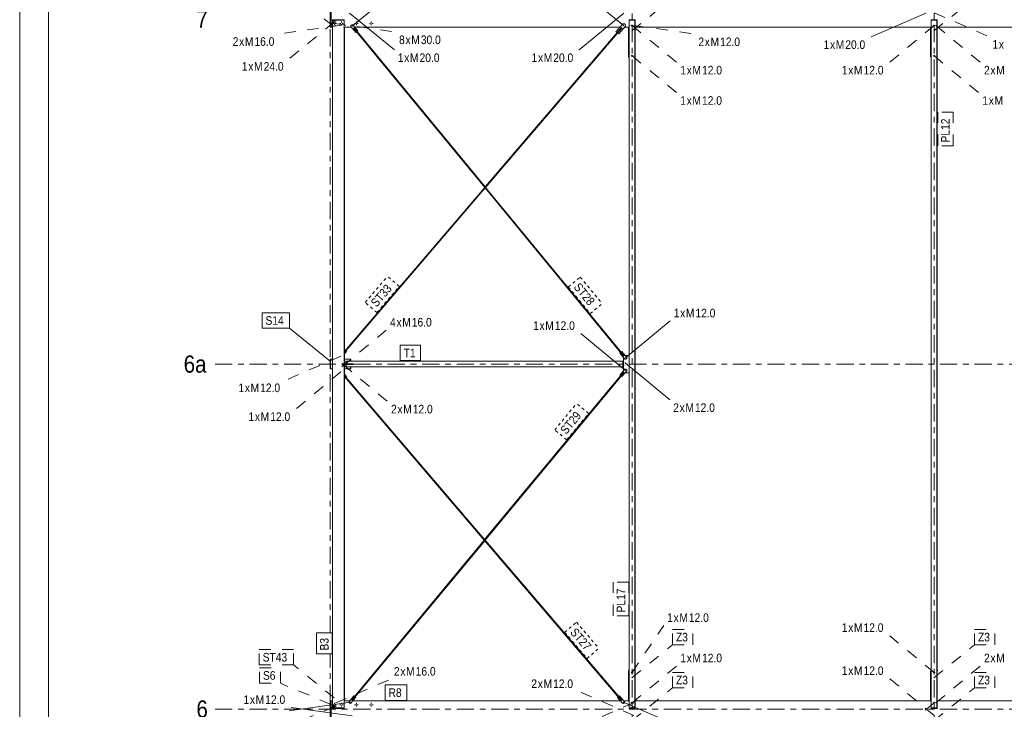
# Model space of a CAD drawing. Header units: millimetres. Extents: x -54 to 556, y -102 to 998.
# Tile 19 of 34: x -54 to 117, y 590 to 710. Entities that reach past the tile are written whole.
import ezdxf

# ---------------------------------------------------------------- set-up
doc = ezdxf.new("R2010")
doc.units = ezdxf.units.MM
for name, pattern in [('XKITLINE00', [0]), ('XKITLINE02', [4, 2, -2]), ('XKITLINE03', [6, 3, -1, 1, -1]), ('XKITLINE04', [3, 0.5, -0.5, 0.5, -0.5, 0.5, -0.5])]:
    doc.linetypes.add(name, pattern=pattern)
for name, color, linetype, lineweight in [('Arkusz rysunku', 3, 'Continuous', 0), ('Element', 2, 'Continuous', 0), ('Spoina', 1, 'Continuous', 0), ('Znak elementu', 2, 'Continuous', 0), ('Znak śruby', 4, 'Continuous', 0), ('Śruba', 3, 'Continuous', 0)]:
    doc.layers.add(name, color=color, linetype=linetype, lineweight=lineweight)
doc.styles.add('ARIAL', font='ARIAL.TTF')

msp = doc.modelspace()

# ---------------------------------------------------------------- hatches: boundary and pattern name
at = {"layer": 'Śruba'}
for points in [[(3.91, 708.79), (3.91, 708.78), (3.91, 708.77), (3.91, 708.77), (3.91, 708.76), (3.9, 708.75), (3.9, 708.75), (3.89, 708.74), (3.89, 708.74), (3.88, 708.73), (3.88, 708.73), (3.87, 708.73), (3.87, 708.73), (3.86, 708.72), (3.85, 708.72), (3.84, 708.72), (3.84, 708.72), (3.83, 708.72), (3.82, 708.73), (3.82, 708.73), (3.81, 708.73), (3.81, 708.73), (3.8, 708.74), (3.8, 708.74), (3.79, 708.75), (3.79, 708.75), (3.78, 708.76), (3.78, 708.77), (3.78, 708.77), (3.78, 708.78), (3.78, 708.79), (3.78, 708.79), (3.78, 708.8), (3.78, 708.81), (3.78, 708.81), (3.78, 708.82), (3.78, 708.83), (3.79, 708.83), (3.79, 708.84), (3.8, 708.84), (3.8, 708.85), (3.81, 708.85), (3.81, 708.85), (3.82, 708.86), (3.82, 708.86), (3.83, 708.86), (3.84, 708.86), (3.84, 708.86), (3.85, 708.86), (3.86, 708.86), (3.87, 708.86), (3.87, 708.86), (3.88, 708.85), (3.88, 708.85), (3.89, 708.85), (3.89, 708.84), (3.9, 708.84), (3.9, 708.83), (3.91, 708.83), (3.91, 708.82), (3.91, 708.81), (3.91, 708.81), (3.91, 708.8), (3.91, 708.79)], [(51.11, 708.86), (51.1, 708.84), (51.1, 708.83), (51.1, 708.82), (51.09, 708.81), (51.09, 708.8), (51.08, 708.8), (51.07, 708.79), (51.07, 708.78), (51.06, 708.77), (51.05, 708.77), (51.04, 708.76), (51.03, 708.76), (51.02, 708.76), (51.01, 708.76), (51, 708.76), (50.99, 708.76), (50.98, 708.76), (50.96, 708.76), (50.95, 708.76), (50.94, 708.77), (50.94, 708.77), (50.93, 708.78), (50.92, 708.79), (50.91, 708.8), (50.91, 708.8), (50.9, 708.81), (50.89, 708.82), (50.89, 708.83), (50.89, 708.84), (50.89, 708.86), (50.89, 708.87), (50.89, 708.88), (50.89, 708.89), (50.89, 708.9), (50.89, 708.91), (50.9, 708.92), (50.91, 708.93), (50.91, 708.94), (50.92, 708.94), (50.93, 708.95), (50.94, 708.96), (50.94, 708.96), (50.95, 708.97), (50.96, 708.97), (50.98, 708.97), (50.99, 708.98), (51, 708.98), (51.01, 708.98), (51.02, 708.97), (51.03, 708.97), (51.04, 708.97), (51.05, 708.96), (51.06, 708.96), (51.07, 708.95), (51.07, 708.94), (51.08, 708.94), (51.09, 708.93), (51.09, 708.92), (51.1, 708.91), (51.1, 708.9), (51.1, 708.89), (51.11, 708.88), (51.11, 708.87)], [(51.41, 651.08), (51.41, 651.07), (51.4, 651.07), (51.4, 651.06), (51.4, 651.05), (51.4, 651.05), (51.39, 651.04), (51.39, 651.04), (51.38, 651.03), (51.38, 651.03), (51.37, 651.03), (51.36, 651.02), (51.36, 651.02), (51.35, 651.02), (51.34, 651.02), (51.34, 651.02), (51.33, 651.02), (51.32, 651.02), (51.32, 651.02), (51.31, 651.02), (51.3, 651.03), (51.3, 651.03), (51.29, 651.03), (51.29, 651.04), (51.28, 651.04), (51.28, 651.05), (51.28, 651.05), (51.27, 651.06), (51.27, 651.07), (51.27, 651.07), (51.27, 651.08), (51.27, 651.09), (51.27, 651.09), (51.27, 651.1), (51.27, 651.11), (51.27, 651.11), (51.28, 651.12), (51.28, 651.13), (51.28, 651.13), (51.29, 651.14), (51.29, 651.14), (51.3, 651.15), (51.3, 651.15), (51.31, 651.15), (51.32, 651.15), (51.32, 651.16), (51.33, 651.16), (51.34, 651.16), (51.34, 651.16), (51.35, 651.16), (51.36, 651.15), (51.36, 651.15), (51.37, 651.15), (51.38, 651.15), (51.38, 651.14), (51.39, 651.14), (51.39, 651.13), (51.4, 651.13), (51.4, 651.12), (51.4, 651.11), (51.4, 651.11), (51.41, 651.1), (51.41, 651.09), (51.41, 651.09)], [(51.32, 650.19), (51.32, 650.19), (51.32, 650.18), (51.32, 650.17), (51.31, 650.17), (51.31, 650.16), (51.31, 650.16), (51.3, 650.15), (51.3, 650.15), (51.29, 650.14), (51.28, 650.14), (51.28, 650.14), (51.27, 650.13), (51.27, 650.13), (51.26, 650.13), (51.25, 650.13), (51.24, 650.13), (51.24, 650.13), (51.23, 650.13), (51.22, 650.14), (51.22, 650.14), (51.21, 650.14), (51.21, 650.15), (51.2, 650.15), (51.2, 650.16), (51.19, 650.16), (51.19, 650.17), (51.19, 650.17), (51.18, 650.18), (51.18, 650.19), (51.18, 650.19), (51.18, 650.2), (51.18, 650.21), (51.18, 650.21), (51.18, 650.22), (51.19, 650.23), (51.19, 650.23), (51.19, 650.24), (51.2, 650.24), (51.2, 650.25), (51.21, 650.25), (51.21, 650.26), (51.22, 650.26), (51.22, 650.26), (51.23, 650.27), (51.24, 650.27), (51.24, 650.27), (51.25, 650.27), (51.26, 650.27), (51.27, 650.27), (51.27, 650.27), (51.28, 650.26), (51.28, 650.26), (51.29, 650.26), (51.3, 650.25), (51.3, 650.25), (51.31, 650.24), (51.31, 650.24), (51.31, 650.23), (51.32, 650.23), (51.32, 650.22), (51.32, 650.21), (51.32, 650.21), (51.32, 650.2)], [(51.32, 649.79), (51.32, 649.79), (51.32, 649.78), (51.32, 649.77), (51.31, 649.77), (51.31, 649.76), (51.31, 649.76), (51.3, 649.75), (51.3, 649.75), (51.29, 649.74), (51.28, 649.74), (51.28, 649.74), (51.27, 649.73), (51.27, 649.73), (51.26, 649.73), (51.25, 649.73), (51.24, 649.73), (51.24, 649.73), (51.23, 649.73), (51.22, 649.74), (51.22, 649.74), (51.21, 649.74), (51.21, 649.75), (51.2, 649.75), (51.2, 649.76), (51.19, 649.76), (51.19, 649.77), (51.19, 649.77), (51.18, 649.78), (51.18, 649.79), (51.18, 649.79), (51.18, 649.8), (51.18, 649.81), (51.18, 649.81), (51.18, 649.82), (51.19, 649.83), (51.19, 649.83), (51.19, 649.84), (51.2, 649.84), (51.2, 649.85), (51.21, 649.85), (51.21, 649.86), (51.22, 649.86), (51.22, 649.86), (51.23, 649.87), (51.24, 649.87), (51.24, 649.87), (51.25, 649.87), (51.26, 649.87), (51.27, 649.87), (51.27, 649.87), (51.28, 649.86), (51.28, 649.86), (51.29, 649.86), (51.3, 649.85), (51.3, 649.85), (51.31, 649.84), (51.31, 649.84), (51.31, 649.83), (51.32, 649.83), (51.32, 649.82), (51.32, 649.81), (51.32, 649.81), (51.32, 649.8)], [(51.41, 648.9), (51.41, 648.9), (51.41, 648.89), (51.4, 648.88), (51.4, 648.88), (51.4, 648.87), (51.39, 648.87), (51.39, 648.86), (51.38, 648.86), (51.38, 648.85), (51.37, 648.85), (51.37, 648.85), (51.36, 648.84), (51.35, 648.84), (51.35, 648.84), (51.34, 648.84), (51.33, 648.84), (51.33, 648.84), (51.32, 648.84), (51.31, 648.85), (51.31, 648.85), (51.3, 648.85), (51.29, 648.86), (51.29, 648.86), (51.29, 648.87), (51.28, 648.87), (51.28, 648.88), (51.27, 648.88), (51.27, 648.89), (51.27, 648.9), (51.27, 648.9), (51.27, 648.91), (51.27, 648.92), (51.27, 648.92), (51.27, 648.93), (51.27, 648.94), (51.28, 648.94), (51.28, 648.95), (51.28, 648.96), (51.29, 648.96), (51.29, 648.97), (51.3, 648.97), (51.31, 648.97), (51.31, 648.98), (51.32, 648.98), (51.33, 648.98), (51.33, 648.98), (51.34, 648.98), (51.35, 648.98), (51.35, 648.98), (51.36, 648.98), (51.37, 648.98), (51.37, 648.97), (51.38, 648.97), (51.38, 648.97), (51.39, 648.96), (51.39, 648.96), (51.4, 648.95), (51.4, 648.94), (51.4, 648.94), (51.41, 648.93), (51.41, 648.92), (51.41, 648.92), (51.41, 648.91)], [(3.59, 591.2), (3.59, 591.19), (3.58, 591.19), (3.58, 591.18), (3.58, 591.17), (3.58, 591.17), (3.57, 591.16), (3.57, 591.16), (3.56, 591.15), (3.56, 591.15), (3.55, 591.15), (3.54, 591.14), (3.54, 591.14), (3.53, 591.14), (3.52, 591.14), (3.52, 591.14), (3.51, 591.14), (3.5, 591.14), (3.5, 591.14), (3.49, 591.14), (3.49, 591.15), (3.48, 591.15), (3.47, 591.15), (3.47, 591.16), (3.46, 591.16), (3.46, 591.17), (3.46, 591.17), (3.45, 591.18), (3.45, 591.19), (3.45, 591.19), (3.45, 591.2), (3.45, 591.21), (3.45, 591.21), (3.45, 591.22), (3.45, 591.23), (3.45, 591.23), (3.46, 591.24), (3.46, 591.25), (3.46, 591.25), (3.47, 591.26), (3.47, 591.26), (3.48, 591.27), (3.49, 591.27), (3.49, 591.27), (3.5, 591.27), (3.5, 591.28), (3.51, 591.28), (3.52, 591.28), (3.52, 591.28), (3.53, 591.28), (3.54, 591.27), (3.54, 591.27), (3.55, 591.27), (3.56, 591.27), (3.56, 591.26), (3.57, 591.26), (3.57, 591.25), (3.58, 591.25), (3.58, 591.24), (3.58, 591.23), (3.58, 591.23), (3.59, 591.22), (3.59, 591.21), (3.59, 591.21)], [(51, 591.2), (51, 591.2), (51, 591.19), (51, 591.18), (51, 591.18), (50.99, 591.17), (50.99, 591.17), (50.98, 591.16), (50.98, 591.16), (50.97, 591.15), (50.97, 591.15), (50.96, 591.15), (50.95, 591.14), (50.95, 591.14), (50.94, 591.14), (50.93, 591.14), (50.93, 591.14), (50.92, 591.14), (50.91, 591.14), (50.91, 591.15), (50.9, 591.15), (50.89, 591.15), (50.89, 591.16), (50.88, 591.16), (50.88, 591.17), (50.88, 591.17), (50.87, 591.18), (50.87, 591.18), (50.87, 591.19), (50.86, 591.2), (50.86, 591.2), (50.86, 591.21), (50.86, 591.22), (50.86, 591.22), (50.87, 591.23), (50.87, 591.24), (50.87, 591.24), (50.88, 591.25), (50.88, 591.25), (50.88, 591.26), (50.89, 591.26), (50.89, 591.27), (50.9, 591.27), (50.91, 591.27), (50.91, 591.28), (50.92, 591.28), (50.93, 591.28), (50.93, 591.28), (50.94, 591.28), (50.95, 591.28), (50.95, 591.28), (50.96, 591.27), (50.97, 591.27), (50.97, 591.27), (50.98, 591.26), (50.98, 591.26), (50.99, 591.25), (50.99, 591.25), (51, 591.24), (51, 591.24), (51, 591.23), (51, 591.22), (51, 591.22), (51, 591.21)]]:
    msp.add_hatch(color=256, dxfattribs=at).paths.add_polyline_path(points, flags=17)

# ---------------------------------------------------------------- linework, layer by layer
at = {"layer": 'Arkusz rysunku', "linetype": 'XKITLINE00', "lineweight": 0}
for p, q in [((-53.95, 998.5), (-53.95, -101.5)), ((-48.95, 993.5), (-48.95, -96.5))]:
    msp.add_line(p, q, dxfattribs=at)
at = {"layer": 'Element', "linetype": 'XKITLINE00', "lineweight": 0}
for p, q in [((0, 711.4), (0, 708.6)), ((0.16, 708.6), (0.16, 711.4)), ((0, 708.6), (0.16, 708.6)), ((0.16, 708.6), (0.44, 708.6)), ((2.47, 709.9), (0.44, 709.9)), ((0.44, 709.82), (0.44, 709.9)), ((0.44, 709.82), (0.44, 590.18)), ((2.44, 709.82), (0.44, 709.82)), ((2.44, 709.82), (2.44, 709.9)), ((2.44, 590.18), (2.44, 709.82)), ((2.44, 590.18), (2.44, 709.82)), ((2.44, 709.82), (2.44, 709.82)), ((2.47, 709.82), (2.44, 709.82)), ((2.44, 708.54), (2.46, 708.54)), ((2.47, 709.82), (2.46, 709.82)), ((2.46, 709.82), (2.46, 708.5)), ((2.46, 708.5), (2.47, 708.5)), ((2.46, 708.5), (2.46, 708.5)), ((2.47, 709.82), (2.47, 709.9)), ((2.47, 708.5), (2.47, 709.82)), ((2.47, 708.6), (3.73, 708.6)), ((2.47, 708.54), (2.49, 708.54)), ((2.49, 708.46), (2.49, 708.54)), ((2.49, 708.5), (2.5, 708.5)), ((2.49, 708.5), (2.49, 708.5)), ((2.49, 652.43), (2.49, 708.5)), ((2.5, 652.43), (2.5, 708.5)), ((3.62, 708.74), (3.63, 708.88)), ((4.48, 707.69), (3.62, 708.74)), ((3.63, 708.88), (3.8, 709.02)), ((3.81, 709.02), (3.8, 709.02)), ((3.8, 709.02), (3.94, 709)), ((3.95, 709), (3.81, 709.02)), ((3.95, 709), (3.94, 709)), ((3.94, 709), (4.8, 707.96)), ((3.95, 709), (4.8, 707.96)), ((4.15, 708.46), (4.18, 708.48)), ((4.18, 708.48), (4.16, 708.47)), ((4.69, 707.87), (4.18, 708.48)), ((4.28, 708.6), (50.36, 708.6)), ((26.95, 680.81), (50.66, 708.56)), ((49.69, 707.81), (50.86, 709.18)), ((50.66, 708.56), (49.88, 707.65)), ((49.97, 707.57), (50.75, 708.49)), ((51.33, 708.78), (50.16, 707.41)), ((51.33, 708.78), (50.17, 707.41)), ((50.75, 708.49), (50.66, 708.56)), ((50.86, 709.18), (51.14, 709.2)), ((51.15, 709.2), (51.14, 709.2)), ((51.14, 709.2), (51.31, 709.06)), ((51.31, 709.06), (51.15, 709.2)), ((51.18, 708.6), (51.97, 708.6)), ((51.33, 708.78), (51.31, 709.06)), ((51.31, 709.06), (51.31, 709.06)), ((51.31, 709.06), (51.33, 708.78)), ((51.33, 708.78), (51.33, 708.78)), ((51.84, 703.42), (51.84, 708.6)), ((53, 709.9), (51.97, 709.9)), ((51.97, 709.82), (51.97, 709.9)), ((51.97, 590.18), (51.97, 709.82)), ((52.97, 709.82), (51.97, 709.82)), ((52.97, 709.82), (52.97, 709.9)), ((52.97, 590.18), (52.97, 709.82)), ((52.97, 590.18), (52.97, 709.82)), ((52.97, 709.82), (52.97, 709.82)), ((53, 709.82), (52.97, 709.82)), ((53, 709.82), (53, 709.9)), ((53, 590.18), (53, 709.82)), ((53, 590.18), (53, 709.82)), ((53, 709.82), (53, 709.82)), ((53, 708.6), (104.47, 708.6)), ((104.34, 703.42), (104.34, 708.6)), ((105.5, 709.9), (104.47, 709.9)), ((104.47, 709.82), (104.47, 709.9)), ((104.47, 590.18), (104.47, 709.82)), ((105.47, 709.82), (104.47, 709.82)), ((105.47, 709.82), (105.47, 709.9)), ((105.47, 590.18), (105.47, 709.82)), ((105.47, 590.18), (105.47, 709.82)), ((105.47, 709.82), (105.47, 709.82)), ((105.5, 709.82), (105.47, 709.82)), ((105.5, 709.82), (105.5, 709.9)), ((105.5, 590.18), (105.5, 709.82)), ((105.5, 590.18), (105.5, 709.82)), ((105.5, 709.82), (105.5, 709.82)), ((105.5, 708.6), (149.93, 708.6)), ((2.44, 708.46), (2.49, 708.46)), ((4.08, 708.41), (4.11, 708.43)), ((4.08, 708.41), (4.09, 708.41)), ((4.08, 708.41), (4.59, 707.79)), ((4.09, 708.41), (4.1, 708.42)), ((26.87, 680.72), (4.09, 708.41)), ((4.13, 708.45), (4.11, 708.43)), ((4.16, 708.47), (4.13, 708.45)), ((4.48, 707.69), (4.6, 707.79)), ((4.59, 707.79), (4.48, 707.69)), ((4.48, 707.69), (4.48, 707.69)), ((4.59, 707.79), (4.59, 707.79)), ((4.8, 707.96), (4.69, 707.87)), ((4.8, 707.96), (4.69, 707.87)), ((26.95, 680.82), (4.69, 707.87)), ((4.69, 707.87), (4.69, 707.87)), ((4.8, 707.96), (4.8, 707.96)), ((27.03, 680.72), (49.97, 707.57)), ((49.88, 707.65), (49.69, 707.81)), ((49.88, 707.65), (49.88, 707.65)), ((50.16, 707.41), (49.97, 707.57)), ((50.17, 707.41), (50.16, 707.41)), ((51.97, 703.42), (51.84, 703.42)), ((104.47, 703.42), (104.34, 703.42)), ((51.95, 703.27), (51.97, 703.27)), ((51.95, 703.21), (51.95, 703.27)), ((51.95, 703.21), (51.97, 703.21)), ((53, 703.27), (53.05, 703.27)), ((53, 703.21), (53.05, 703.21)), ((53.05, 703.21), (53.05, 703.27)), ((104.45, 703.27), (104.47, 703.27)), ((104.45, 703.21), (104.45, 703.27)), ((104.45, 703.21), (104.47, 703.21)), ((105.5, 703.27), (105.55, 703.27)), ((105.5, 703.21), (105.55, 703.21)), ((105.55, 703.21), (105.55, 703.27)), ((2.44, 652.13), (26.87, 680.72)), ((2.73, 652.28), (26.95, 680.63)), ((51.01, 651.4), (26.95, 680.63)), ((50.59, 652.09), (27.03, 680.72)), ((2.44, 652.36), (2.52, 652.46)), ((2.63, 652.36), (2.44, 652.13)), ((2.44, 651.95), (2.72, 652.28)), ((2.44, 651.71), (2.84, 652.18)), ((2.84, 652.18), (2.44, 651.72)), ((2.64, 652.36), (2.52, 652.46)), ((2.52, 652.46), (2.52, 652.46)), ((2.52, 652.46), (2.63, 652.36)), ((2.63, 652.36), (2.63, 652.36)), ((2.73, 652.28), (2.72, 652.28)), ((2.72, 652.28), (2.84, 652.18)), ((2.84, 652.18), (2.73, 652.28)), ((2.84, 652.18), (2.84, 652.18)), ((50.38, 651.92), (50.5, 652.01)), ((50.5, 652.01), (50.5, 652.01)), ((50.5, 652.01), (51.01, 651.4)), ((50.59, 652.09), (50.71, 652.19)), ((51.1, 651.47), (50.59, 652.09)), ((51.57, 651.14), (50.71, 652.19)), ((50.71, 652.19), (50.71, 652.19)), ((50.71, 652.19), (51.56, 651.14)), ((0, 649.15), (0, 650.85)), ((0, 650.85), (0.05, 650.85)), ((0.05, 649.15), (0.05, 650.85)), ((0.05, 650.85), (0.44, 650.85)), ((2.49, 650.06), (2.49, 651.78)), ((2.5, 650.06), (2.5, 651.78)), ((2.5, 650.85), (3.55, 650.85)), ((2.75, 650.5), (2.75, 650.06)), ((2.75, 650.5), (2.79, 650.5)), ((2.79, 650.06), (2.79, 650.5)), ((2.79, 650.5), (50.85, 650.5)), ((2.79, 650.5), (2.79, 650.06)), ((3.55, 650.5), (3.55, 650.85)), ((3.55, 650.5), (3.55, 650.85)), ((3.55, 650.85), (3.6, 650.85)), ((3.6, 650.5), (3.6, 650.85)), ((51.24, 650.88), (50.38, 651.92)), ((50.85, 650.5), (50.85, 649.5)), ((50.91, 650.5), (50.85, 650.5)), ((50.85, 649.5), (50.85, 650.5)), ((50.89, 649.5), (50.89, 650.5)), ((50.91, 649.5), (50.91, 650.5)), ((50.92, 650.5), (50.91, 650.5)), ((50.91, 650.48), (50.91, 650.5)), ((50.91, 650.48), (51, 650.48)), ((50.92, 650.48), (50.92, 650.5)), ((51, 651.1), (51.03, 651.13)), ((51, 648.9), (51, 651.1)), ((51.01, 651.4), (51.1, 651.47)), ((51.03, 651.42), (51.05, 651.44)), ((51.05, 651.44), (51.07, 651.45)), ((51.38, 650.86), (51.24, 650.88)), ((51.33, 651.43), (51.4, 651.5)), ((51.38, 650.86), (51.55, 651)), ((51.55, 651), (51.38, 650.86)), ((51.38, 650.86), (51.38, 650.86)), ((51.4, 651.5), (51.97, 651.5)), ((51.55, 651), (51.57, 651.14)), ((51.56, 651.14), (51.55, 651)), ((51.55, 651), (51.55, 651)), ((51.57, 651.14), (51.56, 651.14)), ((53, 651.5), (53.05, 651.5)), ((53.05, 651.5), (53.05, 648.5)), ((53.05, 651.5), (53.05, 651.5)), ((53.05, 651.5), (53.05, 648.5)), ((0.05, 649.15), (0, 649.15)), ((0.05, 649.15), (0.44, 649.15)), ((2.44, 650.06), (2.75, 650.06)), ((2.44, 649.94), (2.45, 649.94)), ((2.44, 649.82), (2.49, 649.82)), ((2.45, 649.94), (2.75, 649.94)), ((2.49, 648.22), (2.49, 649.94)), ((2.49, 649.82), (2.49, 649.94)), ((2.5, 648.22), (2.5, 649.94)), ((3.55, 649.15), (2.5, 649.15)), ((2.75, 650.06), (2.79, 650.06)), ((2.75, 649.94), (2.75, 649.5)), ((2.75, 649.94), (2.79, 649.94)), ((2.75, 649.5), (2.79, 649.5)), ((3.99, 650.06), (2.79, 650.06)), ((2.79, 649.5), (2.79, 649.94)), ((2.79, 649.94), (3.99, 649.94)), ((2.79, 649.94), (2.79, 649.5)), ((2.79, 649.5), (50.85, 649.5)), ((3.55, 649.15), (3.55, 649.5)), ((3.55, 649.15), (3.55, 649.5)), ((3.55, 649.15), (3.6, 649.15)), ((3.6, 649.15), (3.6, 649.5)), ((3.99, 649.94), (3.99, 650.06)), ((26.86, 619.47), (51.01, 648.6)), ((50.38, 648.08), (51.24, 649.12)), ((51.01, 648.6), (50.5, 647.99)), ((51.56, 648.85), (50.7, 647.81)), ((51.57, 648.85), (50.71, 647.81)), ((50.91, 649.5), (50.85, 649.5)), ((50.91, 649.5), (50.91, 649.52)), ((50.91, 649.52), (51, 649.52)), ((50.91, 649.5), (50.92, 649.5)), ((50.92, 649.5), (50.92, 649.52)), ((51.03, 648.87), (51, 648.9)), ((51.1, 648.53), (51.01, 648.6)), ((51.24, 649.12), (51.38, 649.14)), ((51.39, 649.14), (51.38, 649.14)), ((51.38, 649.14), (51.55, 648.99)), ((51.55, 648.99), (51.39, 649.14)), ((51.57, 648.85), (51.55, 648.99)), ((51.55, 648.99), (51.55, 648.99)), ((51.55, 648.99), (51.56, 648.85)), ((51.57, 648.85), (51.56, 648.85)), ((52.99, 650.04), (52.97, 650.04)), ((52.97, 649.96), (52.99, 649.96)), ((52.99, 649.96), (52.99, 650.04)), ((105.49, 649.92), (105.47, 649.92)), ((105.47, 649.84), (105.49, 649.84)), ((105.49, 649.84), (105.49, 649.92)), ((2.44, 648.29), (2.84, 647.82)), ((2.44, 648.28), (2.84, 647.82)), ((2.72, 647.72), (2.44, 648.05)), ((26.79, 619.38), (2.44, 647.87)), ((2.44, 647.87), (2.63, 647.64)), ((2.52, 647.54), (2.44, 647.64)), ((2.49, 591.5), (2.49, 647.57)), ((2.5, 591.5), (2.5, 647.57)), ((2.52, 647.54), (2.64, 647.64)), ((2.63, 647.64), (2.52, 647.54)), ((2.52, 647.54), (2.52, 647.54)), ((2.63, 647.64), (2.63, 647.64)), ((2.84, 647.82), (2.72, 647.72)), ((2.72, 647.72), (2.73, 647.72)), ((2.84, 647.82), (2.73, 647.72)), ((26.86, 619.47), (2.73, 647.72)), ((2.84, 647.82), (2.84, 647.82)), ((26.94, 619.38), (50.59, 647.91)), ((50.5, 647.99), (50.38, 648.08)), ((50.5, 647.99), (50.5, 647.99)), ((50.59, 647.91), (51.1, 648.53)), ((50.7, 647.81), (50.59, 647.91)), ((50.71, 647.81), (50.7, 647.81)), ((51.05, 648.56), (51.03, 648.58)), ((51.07, 648.55), (51.05, 648.56)), ((51.4, 648.5), (51.33, 648.57)), ((51.4, 648.5), (51.97, 648.5)), ((53, 648.5), (53.05, 648.5)), ((53.05, 648.5), (53.05, 648.5)), ((3.76, 591.59), (26.79, 619.38)), ((4.36, 592.13), (26.87, 619.28)), ((50.6, 591.51), (26.86, 619.29)), ((50.17, 592.2), (26.94, 619.38)), ((51.84, 591.4), (51.84, 596.58)), ((51.84, 596.58), (51.97, 596.58)), ((51.95, 596.79), (51.97, 596.79)), ((51.95, 596.73), (51.95, 596.79)), ((51.95, 596.73), (51.97, 596.73)), ((53, 596.79), (53.05, 596.79)), ((53, 596.73), (53.05, 596.73)), ((53.05, 596.73), (53.05, 596.79)), ((104.34, 591.4), (104.34, 596.58)), ((104.34, 596.58), (104.47, 596.58)), ((104.45, 596.79), (104.47, 596.79)), ((104.45, 596.73), (104.45, 596.79)), ((104.45, 596.73), (104.47, 596.73)), ((105.5, 596.79), (105.55, 596.79)), ((105.5, 596.73), (105.55, 596.73)), ((105.55, 596.73), (105.55, 596.79)), ((3.29, 591.26), (4.15, 592.3)), ((4.27, 592.21), (3.76, 591.59)), ((3.85, 591.52), (4.36, 592.13)), ((4.16, 592.3), (4.15, 592.3)), ((4.15, 592.3), (4.27, 592.21)), ((4.27, 592.21), (4.16, 592.3)), ((4.27, 592.21), (4.27, 592.21)), ((4.48, 592.04), (4.36, 592.13)), ((4.36, 592.13), (4.36, 592.13)), ((4.36, 592.13), (4.48, 592.04)), ((49.96, 592.02), (50.08, 592.12)), ((50.08, 592.12), (50.08, 592.12)), ((50.08, 592.12), (50.6, 591.51)), ((50.17, 592.2), (50.28, 592.3)), ((50.69, 591.59), (50.17, 592.2)), ((51.16, 591.27), (50.28, 592.3)), ((50.28, 592.3), (50.28, 592.3)), ((50.28, 592.3), (51.16, 591.27)), ((53, 592.28), (53, 593.5)), ((53, 593.49), (53, 593.49)), ((53, 592.28), (53, 592.28)), ((105.5, 592.28), (105.5, 593.5)), ((105.5, 593.49), (105.5, 593.49)), ((105.5, 592.28), (105.5, 592.28)), ((0.16, 591.4), (0, 591.4)), ((0, 591.4), (0, 588.6)), ((0.16, 591.4), (0.44, 591.4)), ((0.16, 588.6), (0.16, 591.4)), ((2.49, 591.58), (2.44, 591.58)), ((2.44, 591.5), (2.46, 591.5)), ((2.46, 591.5), (2.46, 590.18)), ((2.47, 591.5), (2.46, 591.5)), ((2.46, 591.5), (2.46, 591.5)), ((2.47, 591.5), (2.49, 591.5)), ((2.47, 590.18), (2.47, 591.5)), ((2.47, 591.4), (3.4, 591.4)), ((2.49, 591.5), (2.49, 591.58)), ((2.49, 591.5), (2.5, 591.5)), ((2.49, 591.5), (2.49, 591.5)), ((3.31, 591.12), (3.29, 591.26)), ((3.48, 590.98), (3.31, 591.12)), ((3.48, 590.98), (3.62, 591)), ((3.62, 591), (3.48, 590.98)), ((3.48, 590.98), (3.48, 590.98)), ((3.62, 591), (4.48, 592.04)), ((4.48, 592.04), (3.62, 591)), ((3.62, 591), (3.62, 591)), ((3.76, 591.59), (3.77, 591.58)), ((3.76, 591.59), (3.76, 591.59)), ((3.76, 591.59), (3.79, 591.57)), ((3.79, 591.57), (3.81, 591.55)), ((3.81, 591.55), (3.84, 591.53)), ((3.82, 591.54), (3.85, 591.52)), ((3.84, 591.53), (3.85, 591.52)), ((3.95, 591.4), (50.49, 591.4)), ((4.48, 592.04), (4.48, 592.04)), ((50.84, 591), (49.96, 592.02)), ((50.6, 591.51), (50.69, 591.59)), ((50.62, 591.54), (50.64, 591.55)), ((50.64, 591.55), (50.66, 591.57)), ((50.98, 590.99), (50.84, 591)), ((50.98, 590.99), (51.15, 591.13)), ((51.15, 591.13), (50.98, 590.99)), ((50.98, 590.99), (50.98, 590.99)), ((51.05, 591.4), (51.97, 591.4)), ((51.15, 591.13), (51.16, 591.27)), ((51.16, 591.27), (51.15, 591.13)), ((51.15, 591.13), (51.15, 591.13)), ((51.16, 591.27), (51.16, 591.27)), ((53, 591.4), (104.47, 591.4)), ((105.5, 591.4), (149.93, 591.4)), ((0.44, 590.18), (2.44, 590.18)), ((0.44, 590.1), (0.44, 590.18)), ((2.47, 590.1), (0.44, 590.1)), ((2.47, 590.18), (2.44, 590.18)), ((2.44, 590.1), (2.44, 590.18)), ((2.46, 590.18), (2.47, 590.18)), ((2.47, 590.1), (2.47, 590.18)), ((51.97, 590.18), (52.97, 590.18)), ((51.97, 590.1), (51.97, 590.18)), ((53, 590.1), (51.97, 590.1)), ((52.97, 590.18), (52.97, 590.18)), ((53, 590.18), (52.97, 590.18)), ((52.97, 590.1), (52.97, 590.18)), ((53, 590.18), (53, 590.18)), ((53, 590.1), (53, 590.18)), ((104.47, 590.18), (105.47, 590.18)), ((104.47, 590.1), (104.47, 590.18)), ((105.5, 590.1), (104.47, 590.1)), ((105.47, 590.18), (105.47, 590.18)), ((105.5, 590.18), (105.47, 590.18)), ((105.47, 590.1), (105.47, 590.18)), ((105.5, 590.18), (105.5, 590.18)), ((105.5, 590.1), (105.5, 590.18))]:
    msp.add_line(p, q, dxfattribs=at)
at = {"layer": 'Spoina', "linetype": 'XKITLINE03', "lineweight": 0}
for p, q in [((52.5, -20), (52.5, 960)), ((105, -20), (105, 960)), ((0, 603.23), (0, 719.6)), ((-20, 650), (440, 650)), ((0, 483.23), (0, 599.58)), ((-20, 590), (440, 590))]:
    msp.add_line(p, q, dxfattribs=at)
at = {"layer": 'Znak elementu', "linetype": 'XKITLINE02', "lineweight": 0}
for p, q in [((0.53, 708.8), (-6.54, 714.52)), ((52.44, 707.96), (59.51, 713.68)), ((104.93, 707.96), (112.01, 713.68)), ((105.6, 687.94), (105.6, 693.81)), ((108.3, 693.81), (105.6, 693.81)), ((108.3, 687.94), (108.3, 693.81)), ((108.3, 687.94), (105.6, 687.94)), ((49.2, 606.19), (49.2, 612.06)), ((51.9, 612.06), (49.2, 612.06)), ((51.9, 606.19), (51.9, 612.06)), ((51.9, 606.19), (49.2, 606.19)), ((59.51, 603.86), (63.04, 603.86)), ((59.51, 601.16), (59.51, 603.86)), ((63.04, 601.16), (63.04, 603.86)), ((112.01, 603.86), (115.54, 603.86)), ((112.01, 601.16), (112.01, 603.86)), ((115.54, 601.16), (115.54, 603.86)), ((52.44, 595.44), (59.51, 601.16)), ((59.51, 601.16), (63.04, 601.16)), ((104.93, 595.44), (112.01, 601.16)), ((112.01, 601.16), (115.54, 601.16)), ((-12.32, 600.36), (-6.34, 600.36)), ((-12.32, 597.66), (-12.32, 600.36)), ((-6.34, 597.66), (-6.34, 600.36)), ((-12.32, 597.66), (-6.34, 597.66)), ((0.73, 591.93), (-6.34, 597.66)), ((-12.27, 597.19), (-8.63, 597.19)), ((-12.27, 594.49), (-12.27, 597.19)), ((-8.63, 594.49), (-8.63, 597.19)), ((59.51, 596.38), (63.04, 596.38)), ((59.51, 593.68), (59.51, 596.38)), ((63.04, 593.68), (63.04, 596.38)), ((112.01, 596.38), (115.54, 596.38)), ((112.01, 593.68), (112.01, 596.38)), ((115.54, 593.68), (115.54, 596.38)), ((-12.27, 594.49), (-8.63, 594.49)), ((0.03, 590.84), (-8.63, 594.49)), ((52.44, 587.96), (59.51, 593.68)), ((59.51, 593.68), (63.04, 593.68)), ((104.93, 587.96), (112.01, 593.68)), ((112.01, 593.68), (115.54, 593.68))]:
    msp.add_line(p, q, dxfattribs=at)
at = {"layer": 'Znak elementu', "linetype": 'XKITLINE04', "lineweight": 0}
for p, q in [((6.09, 660.72), (9.98, 665.26)), ((12.03, 663.51), (9.98, 665.26)), ((41.4, 663.41), (43.49, 665.13)), ((43.49, 665.13), (47.29, 660.51)), ((8.15, 658.96), (12.03, 663.51)), ((41.4, 663.41), (45.2, 658.79)), ((8.15, 658.96), (6.09, 660.72)), ((45.2, 658.79), (47.29, 660.51)), ((39.04, 638.55), (42.85, 643.15)), ((44.93, 641.43), (42.85, 643.15)), ((41.12, 636.82), (44.93, 641.43)), ((41.12, 636.82), (39.04, 638.55)), ((40.77, 603.35), (42.82, 605.1)), ((42.82, 605.1), (46.71, 600.56)), ((40.77, 603.35), (44.66, 598.8)), ((44.66, 598.8), (46.71, 600.56))]:
    msp.add_line(p, q, dxfattribs=at)
at = {"layer": 'Znak elementu', "linetype": 'XKITLINE00', "lineweight": 0}
for p, q in [((-11.83, 658.93), (-7.07, 658.93)), ((-11.83, 656.23), (-11.83, 658.93)), ((-7.07, 656.23), (-7.07, 658.93)), ((-11.83, 656.23), (-7.07, 656.23)), ((0, 650.51), (-7.07, 656.23)), ((12.19, 653.3), (15.72, 653.3)), ((12.19, 650.6), (12.19, 653.3)), ((15.72, 650.6), (15.72, 653.3)), ((12.19, 650.6), (15.72, 650.6)), ((-2.36, 599.58), (-2.36, 603.23)), ((0.34, 603.23), (-2.36, 603.23)), ((0.34, 599.58), (0.34, 603.23)), ((0.34, 599.58), (-2.36, 599.58)), ((9.56, 594.2), (13.31, 594.2)), ((9.56, 591.5), (9.56, 594.2)), ((13.31, 591.5), (13.31, 594.2)), ((9.56, 591.5), (13.31, 591.5))]:
    msp.add_line(p, q, dxfattribs=at)
at = {"layer": 'Znak śruby', "linetype": 'XKITLINE00', "lineweight": 0}
for p, q in [((51, 708.87), (43.22, 715.29)), ((3.85, 708.79), (9.56, 713.51)), ((3.39, 711.05), (11.17, 704.63)), ((51.07, 711.06), (43.29, 704.63)), ((103.56, 711.06), (94.04, 706.91)), ((51.34, 651.09), (59.12, 657.52)), ((51.34, 648.91), (43.56, 655.34)), ((51.26, 650.2), (59.03, 643.77)), ((3.52, 591.21), (-7.1, 589.71)), ((50.94, 591.21), (60.46, 587.06)), ((3.85, 588.79), (-6.78, 590.29))]:
    msp.add_line(p, q, dxfattribs=at)
at = {"layer": 'Znak śruby', "linetype": 'XKITLINE02', "lineweight": 0}
for p, q in [((104.99, 711.1), (114.51, 706.95)), ((1.97, 708.95), (-8.66, 707.45)), ((0.72, 709.55), (-7.06, 703.12)), ((0.76, 709.25), (11.39, 707.75)), ((52.49, 708.9), (60.27, 702.47)), ((52.78, 708.9), (63.41, 707.4)), ((104.99, 708.9), (97.21, 702.47)), ((105.28, 708.9), (113.06, 702.47)), ((52.49, 703.62), (60.26, 697.19)), ((104.98, 703.62), (112.76, 697.19)), ((2.05, 649.5), (9.82, 655.93)), ((1.87, 651.37), (-7.66, 647.22)), ((1.87, 648.63), (-5.91, 642.2)), ((2.21, 649.94), (9.99, 643.51)), ((52.49, 596.38), (57.99, 604.55)), ((104.98, 596.38), (97.21, 602.81)), ((52.49, 591.1), (60.27, 597.53)), ((105.28, 591.1), (113.06, 597.53)), ((0.97, 591.05), (10.49, 595.2)), ((104.99, 588.9), (97.21, 595.33)), ((52.78, 588.9), (43.25, 593.05)), ((0.72, 590.45), (-7.1, 587.04)), ((52.78, 591.1), (43.25, 586.95)), ((104.99, 591.1), (97.21, 584.67))]:
    msp.add_line(p, q, dxfattribs=at)
at = {"layer": 'Śruba', "linetype": 'XKITLINE02', "lineweight": 0}
for p, q in [((0.39, 709.55), (1.04, 709.55)), ((0.56, 709.74), (0.72, 709.74)), ((0.56, 709.37), (0.72, 709.37)), ((0.72, 709.74), (0.88, 709.74)), ((0.72, 709.37), (0.88, 709.37)), ((0.98, 708.95), (0.96, 708.95)), ((1.98, 708.95), (1.96, 708.95)), ((52.22, 708.9), (52.22, 708.9)), ((52.29, 708.9), (52.69, 708.9)), ((52.41, 708.97), (52.44, 708.97)), ((52.41, 708.83), (52.44, 708.83)), ((52.45, 708.97), (52.57, 708.97)), ((52.45, 708.83), (52.57, 708.83)), ((52.78, 708.9), (52.77, 708.9)), ((104.72, 708.9), (104.71, 708.9)), ((104.79, 708.9), (105.19, 708.9)), ((104.91, 708.97), (104.94, 708.97)), ((104.91, 708.83), (104.94, 708.83)), ((104.95, 708.97), (105.07, 708.97)), ((104.95, 708.83), (105.07, 708.83)), ((105.28, 708.9), (105.27, 708.9)), ((52.66, 703.62), (52.31, 703.62)), ((52.44, 703.69), (52.41, 703.69)), ((52.44, 703.55), (52.41, 703.55)), ((52.56, 703.69), (52.44, 703.69)), ((52.56, 703.55), (52.44, 703.55)), ((105.16, 703.62), (104.81, 703.62)), ((104.94, 703.69), (104.91, 703.69)), ((104.94, 703.55), (104.91, 703.55)), ((105.06, 703.69), (104.94, 703.69)), ((105.06, 703.55), (104.94, 703.55)), ((0.94, 650.5), (0.95, 650.5)), ((1.86, 651.37), (1.88, 651.37)), ((2.04, 650.5), (2.05, 650.5)), ((0.94, 649.5), (0.95, 649.5)), ((1.86, 648.63), (1.88, 648.63)), ((2.04, 649.5), (2.05, 649.5)), ((2.14, 650.06), (2.14, 649.94)), ((2.14, 649.94), (2.14, 649.82)), ((2.15, 650.06), (2.15, 649.94)), ((2.15, 649.94), (2.15, 649.82)), ((2.21, 650.16), (2.21, 649.72)), ((2.22, 650.16), (2.22, 649.72)), ((2.28, 650.06), (2.28, 649.94)), ((2.28, 649.94), (2.28, 649.82)), ((2.29, 650.06), (2.29, 649.94)), ((2.29, 649.94), (2.29, 649.82)), ((52.66, 596.38), (52.31, 596.38)), ((52.44, 596.45), (52.41, 596.45)), ((52.44, 596.31), (52.41, 596.31)), ((52.56, 596.45), (52.44, 596.45)), ((52.56, 596.31), (52.44, 596.31)), ((105.16, 596.38), (104.81, 596.38)), ((104.94, 596.45), (104.91, 596.45)), ((104.94, 596.31), (104.91, 596.31)), ((105.06, 596.45), (104.94, 596.45)), ((105.06, 596.31), (104.94, 596.31)), ((0.39, 590.45), (1.04, 590.45)), ((0.56, 590.63), (0.72, 590.63)), ((0.72, 590.63), (0.88, 590.63)), ((0.98, 591.05), (0.96, 591.05)), ((1.98, 591.05), (1.96, 591.05)), ((52.22, 591.1), (52.22, 591.1)), ((52.29, 591.1), (52.69, 591.1)), ((52.41, 591.17), (52.44, 591.17)), ((52.41, 591.03), (52.44, 591.03)), ((52.45, 591.17), (52.57, 591.17)), ((52.45, 591.03), (52.57, 591.03)), ((52.78, 591.1), (52.77, 591.1)), ((104.72, 591.1), (104.71, 591.1)), ((104.79, 591.1), (105.19, 591.1)), ((104.91, 591.17), (104.94, 591.17)), ((104.91, 591.03), (104.94, 591.03)), ((104.95, 591.17), (105.07, 591.17)), ((104.95, 591.03), (105.07, 591.03)), ((105.28, 591.1), (105.27, 591.1)), ((0.56, 590.26), (0.72, 590.26)), ((0.72, 590.26), (0.88, 590.26))]:
    msp.add_line(p, q, dxfattribs=at)
at = {"layer": 'Śruba', "linetype": 'XKITLINE00', "lineweight": 0}
for p, q in [((0.44, 709.25), (0.65, 709.25)), ((0.76, 709.57), (0.76, 709.36)), ((0.76, 708.93), (0.76, 709.14)), ((1.08, 709.25), (0.87, 709.25)), ((1.64, 709.25), (1.85, 709.25)), ((1.96, 709.57), (1.96, 709.36)), ((1.96, 708.93), (1.96, 709.14)), ((2.28, 709.25), (2.07, 709.25)), ((3.84, 708.79), (3.86, 708.79)), ((4.24, 709.25), (4.45, 709.25)), ((4.56, 709.57), (4.56, 709.36)), ((4.56, 708.93), (4.56, 709.14)), ((4.88, 709.25), (4.67, 709.25)), ((6.84, 709.25), (7.05, 709.25)), ((7.16, 709.57), (7.16, 709.36)), ((7.16, 708.93), (7.16, 709.14)), ((7.48, 709.25), (7.27, 709.25)), ((50.99, 708.87), (51.01, 708.87)), ((51.33, 651.09), (51.35, 651.09)), ((51.26, 650.2), (51.25, 650.2)), ((51.26, 649.8), (51.25, 649.8)), ((51.34, 648.91), (51.35, 648.91)), ((0.44, 590.75), (0.65, 590.75)), ((0.76, 591.07), (0.76, 590.86)), ((0.76, 590.43), (0.76, 590.64)), ((1.08, 590.75), (0.87, 590.75)), ((1.64, 590.75), (1.85, 590.75)), ((1.96, 591.07), (1.96, 590.86)), ((1.96, 590.43), (1.96, 590.64)), ((2.28, 590.75), (2.07, 590.75)), ((3.52, 591.21), (3.53, 591.21)), ((4.24, 590.75), (4.45, 590.75)), ((4.56, 591.07), (4.56, 590.86)), ((4.56, 590.43), (4.56, 590.64)), ((4.88, 590.75), (4.67, 590.75)), ((6.84, 590.75), (7.05, 590.75)), ((7.16, 591.07), (7.16, 590.86)), ((7.16, 590.43), (7.16, 590.64)), ((7.48, 590.75), (7.27, 590.75)), ((50.93, 591.21), (50.94, 591.21))]:
    msp.add_line(p, q, dxfattribs=at)

# ---------------------------------------------------------------- texts
at = {"layer": 'Spoina', "style": 'ARIAL', "width": 0.85}
for s, p in [('7', (-23.23, 708.5)), ('6a', (-25.45, 648.5)), ('6', (-23.23, 588.5))]:
    msp.add_text(s, height=3, dxfattribs=at).set_placement(p)
at = {"layer": 'Znak elementu', "style": 'ARIAL', "width": 0.85}
for s, rotation, p in [('PL12', 90.0002, (107.7, 688.54)), ('ST28', -50.5463, (42.25, 663.33)), ('ST33', 49.4864, (8.08, 659.81)), ('ST29', 50.3515, (41.04, 637.67)), ('PL17', 90.0002, (51.3, 606.79)), ('ST27', -49.4864, (41.62, 603.28)), ('B3', 90.0002, (-0.26, 600.18))]:
    msp.add_text(s, height=1.5, rotation=rotation, dxfattribs=at).set_placement(p)
for s, p in [('S14', (-11.23, 656.83)), ('T1', (12.79, 651.2)), ('Z3', (60.11, 601.76)), ('Z3', (112.61, 601.76)), ('ST43', (-11.72, 598.26)), ('S6', (-11.67, 595.09)), ('Z3', (60.11, 594.28)), ('Z3', (112.61, 594.28)), ('R8', (10.16, 592.1))]:
    msp.add_text(s, height=1.5, dxfattribs=at).set_placement(p)
at = {"layer": 'Znak śruby', "style": 'ARIAL', "width": 0.85}
for s, p in [('2', (-16.93, 705.35)), ('M', (-14.82, 705.35)), ('16.0', (-13.15, 705.35)), ('8', (11.99, 705.65)), ('M', (14.1, 705.65)), ('30.0', (15.77, 705.65)), ('2', (64.01, 705.3)), ('M', (66.12, 705.3)), ('12.0', (67.78, 705.3)), ('x', (-15.82, 705.35)), ('x', (13.1, 705.65)), ('x', (65.12, 705.3)), ('1', (85.76, 704.81)), ('x', (86.88, 704.81)), ('M', (87.88, 704.81)), ('20.0', (89.54, 704.81)), ('1', (115.11, 704.85)), ('x', (116.23, 704.85)), ('1', (11.77, 702.53)), ('x', (12.88, 702.53)), ('M', (13.88, 702.53)), ('20.0', (15.55, 702.53)), ('1', (35.02, 702.53)), ('x', (36.13, 702.53)), ('M', (37.13, 702.53)), ('20.0', (38.79, 702.53)), ('1', (-15.33, 701.02)), ('x', (-14.22, 701.02)), ('M', (-13.22, 701.02)), ('24.0', (-11.55, 701.02)), ('1', (60.87, 700.37)), ('M', (62.98, 700.37)), ('12.0', (64.65, 700.37)), ('1', (88.94, 700.37)), ('M', (91.05, 700.37)), ('12.0', (92.72, 700.37)), ('2', (113.66, 700.37)), ('M', (115.77, 700.37)), ('x', (61.98, 700.37)), ('x', (90.05, 700.37)), ('x', (114.77, 700.37)), ('1', (60.86, 695.09)), ('M', (62.98, 695.09)), ('12.0', (64.64, 695.09)), ('1', (113.36, 695.09)), ('M', (115.48, 695.09)), ('x', (61.98, 695.09)), ('x', (114.48, 695.09)), ('1', (59.72, 658.12)), ('x', (60.83, 658.12)), ('M', (61.83, 658.12)), ('12.0', (63.5, 658.12)), ('4', (10.42, 656.53)), ('x', (11.54, 656.53)), ('M', (12.54, 656.53)), ('16.0', (14.2, 656.53)), ('1', (35.29, 655.94)), ('M', (37.4, 655.94)), ('12.0', (39.07, 655.94)), ('x', (36.4, 655.94)), ('1', (-15.93, 645.12)), ('x', (-14.82, 645.12)), ('M', (-13.82, 645.12)), ('12.0', (-12.15, 645.12)), ('2', (10.59, 641.41)), ('x', (11.7, 641.41)), ('M', (12.7, 641.41)), ('12.0', (14.37, 641.41)), ('2', (59.63, 641.67)), ('x', (60.75, 641.67)), ('M', (61.75, 641.67)), ('12.0', (63.41, 641.67)), ('1', (-14.18, 640.1)), ('x', (-13.07, 640.1)), ('M', (-12.07, 640.1)), ('12.0', (-10.4, 640.1)), ('1', (58.59, 605.15)), ('x', (59.7, 605.15)), ('M', (60.7, 605.15)), ('12.0', (62.36, 605.15)), ('1', (88.93, 603.41)), ('x', (90.05, 603.41)), ('M', (91.05, 603.41)), ('12.0', (92.71, 603.41)), ('1', (60.87, 598.13)), ('x', (61.98, 598.13)), ('M', (62.98, 598.13)), ('12.0', (64.65, 598.13)), ('2', (113.66, 598.13)), ('x', (114.77, 598.13)), ('M', (115.77, 598.13)), ('2', (11.09, 595.8)), ('M', (13.21, 595.8)), ('16.0', (14.87, 595.8)), ('1', (88.94, 595.93)), ('M', (91.05, 595.93)), ('12.0', (92.72, 595.93)), ('x', (12.21, 595.8)), ('x', (90.05, 595.93)), ('2', (34.98, 593.65)), ('x', (36.09, 593.65)), ('M', (37.09, 593.65)), ('12.0', (38.76, 593.65)), ('1', (-15.05, 590.89)), ('M', (-12.94, 590.89)), ('12.0', (-11.27, 590.89)), ('x', (-13.94, 590.89))]:
    msp.add_text(s, height=1.5, dxfattribs=at).set_placement(p)

doc.saveas('drawing.dxf')
